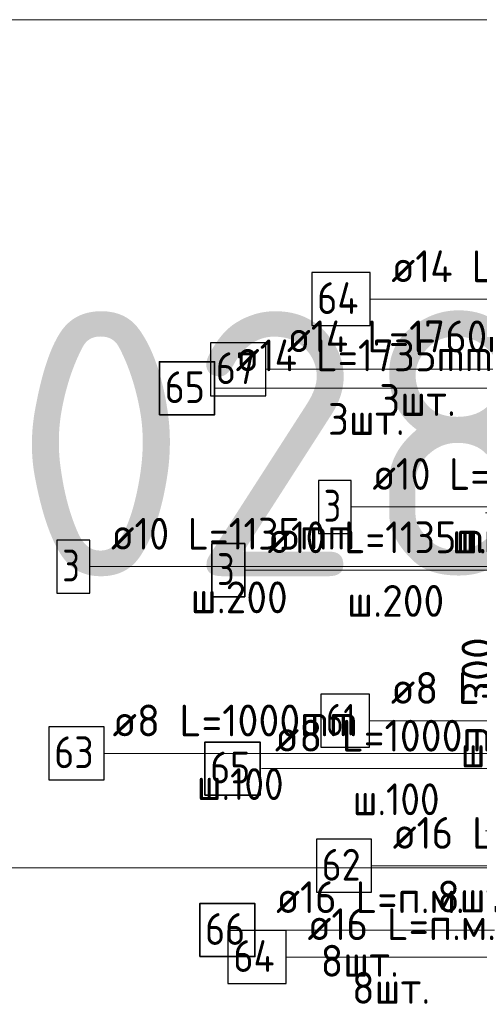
# Model space of a CAD drawing. Header units: metres. Extents: x -38 to 97, y -15 to 21.
# Tile 85 of 216: x 71.556 to 71.99, y 5.143 to 6.072. Entities that reach past the tile are written whole.
import ezdxf

# ---------------------------------------------------------------- set-up
doc = ezdxf.new("R2010")
doc.units = ezdxf.units.M
doc.header["$PDMODE"] = 65
for name, color, linetype, lineweight in [('XR$3$Арм.стержн. Арматура края', 96, 'Continuous', 35), ('XR$3$Арм.стержн. Доп. арматура', 180, 'Continuous', 35), ('XR$3$Арм.стержн. Хомут', 240, 'Continuous', 35), ('XR$3$Арм.стержн.горизонт. 1', 180, 'Continuous', 35), ('XR$4$Арм.стержн. Арматура края', 96, 'Continuous', 35), ('XR$4$Арм.стержн. Доп. арматура', 180, 'Continuous', 35), ('XR$4$Арм.стержн. Хомут', 240, 'Continuous', 35), ('XR$4$Арм.стержн.горизонт. 1', 180, 'Continuous', 35), ('XR$6$Арм.стержн. Арматура края', 96, 'Continuous', 35), ('XR$6$Арм.стержн. Доп. арматура', 180, 'Continuous', 35), ('XR$6$Арм.стержн. Хомут', 240, 'Continuous', 35), ('XR$6$Арм.стержн.горизонт. 1', 180, 'Continuous', 35), ('XR$6$Размерная линия (1)', 7, 'Continuous', 13)]:
    doc.layers.add(name, color=color, linetype=linetype, lineweight=lineweight)
doc.styles.add('ISOCPEUR', font='txt')
doc.dimstyles.new('DIMSTYLE_12', dxfattribs={"dimtxt": 0.03, "dimasz": 0.03, "dimexe": 0, "dimexo": 0, "dimgap": 0.015, "dimtad": 2, "dimdec": 0, "dimlfac": 1000, "dimrnd": 1, "dimzin": 12, "dimdsep": 46, "dimtxsty": 'ISOCPEUR', "dimblk1": 'ALL_ML_STRICH', "dimblk2": 'ALL_ML_STRICH', "dimsah": 1, "dimcen": 0, "dimclrd": 7, "dimclre": 256, "dimclrt": 7, "dimadec": 0, "dimazin": 0, "dimtfac": 1, "dimtdec": 0, "dimtix": 1, "dimtmove": 2, "dimatfit": 3, "dimfxl": 0, "dimtzin": 0, "dimlwd": 0, "dimlwe": -3, "dimarcsym": 0})

# ---------------------------------------------------------------- blocks, each defined once
blk = doc.blocks.new('ALL_ML_STRICH')
at = {"color": 0, "linetype": 'ByBlock', "lineweight": -2}
for p, q in [((0, -0.5), (0, 0.5)), ((-1, 0), (0.5, 0)), ((-0.3, -0.3), (0.3, 0.3))]:
    blk.add_line(p, q, dxfattribs=at)
blk = doc.blocks.new('*D804')
at = {"layer": 'DEFPOINTS', "color": 7, "linetype": 'Continuous', "lineweight": 13, "transparency": 33554687}
for p in [(72.13078, 5.60648), (72.01043, 5.30648), (72.13074, 5.30648)]:
    blk.add_point(p, dxfattribs=at)
at = {"layer": 'XR$6$Размерная линия (1)', "color": 9, "linetype": 'Continuous', "lineweight": -2, "true_color": 0xc7c7c7, "transparency": 33554687}
for p, q in [((72.11078, 5.60648), (72.01043, 5.60648)), ((72.11074, 5.30648), (72.01043, 5.30648))]:
    blk.add_line(p, q, dxfattribs=at)
at = {"layer": 'XR$6$Размерная линия (1)', "color": 7, "linetype": 'Continuous', "lineweight": -2, "transparency": 33554687}
blk.add_line((72.01043, 5.30648), (72.01043, 5.60648), dxfattribs=at)
at = {"layer": 'XR$6$Размерная линия (1)', "color": 7, "linetype": 'Continuous', "lineweight": 13, "transparency": 33554687, "xscale": 0.03, "yscale": 0.03, "zscale": 0.03}
for p, rotation in [((72.01043, 5.60648), 90), ((72.01043, 5.30648), 270)]:
    blk.add_blockref('ALL_ML_STRICH', p, dxfattribs=dict(at, rotation=rotation))
at = {"layer": 'XR$6$Размерная линия (1)', "color": 7, "linetype": 'Continuous', "lineweight": 13, "transparency": 33554687, "insert": (71.98793, 5.45798), "char_height": 0.03, "width": 0.09, "attachment_point": 5, "rotation": 90, "style": 'ISOCPEUR'}
blk.add_mtext('\\A1;{300}', dxfattribs=at)

msp = doc.modelspace()

# ---------------------------------------------------------------- linework, layer by layer
at = {"color": 7, "linetype": 'Continuous', "lineweight": 13, "transparency": 33554687}
for p, q in [((86.41979, 6.07171), (67.91979, 6.07171)), ((86.41979, 5.27171), (67.91979, 5.27171))]:
    msp.add_line(p, q, dxfattribs=at)
at = {"layer": 'XR$3$Арм.стержн. Арматура края', "color": 7, "linetype": 'Continuous', "lineweight": 13, "transparency": 33554687}
msp.add_line((71.86884, 5.61217), (72.17584, 5.61217), dxfattribs=at)
at = {"layer": 'XR$3$Арм.стержн. Арматура края', "color": 7, "linetype": 'Continuous', "lineweight": 25, "transparency": 33554687}
msp.add_lwpolyline([(71.83784, 5.58717), (71.86884, 5.58717), (71.86884, 5.63717), (71.83784, 5.63717), (71.83784, 5.58717)], dxfattribs=at)
at = {"layer": 'XR$3$Арм.стержн. Доп. арматура', "color": 7, "linetype": 'Continuous', "lineweight": 13, "transparency": 33554687}
msp.add_line((71.88664, 5.80808), (72.20264, 5.80808), dxfattribs=at)
at = {"layer": 'XR$3$Арм.стержн. Доп. арматура', "color": 7, "linetype": 'Continuous', "lineweight": 25, "transparency": 33554687}
msp.add_lwpolyline([(71.83164, 5.78308), (71.88664, 5.78308), (71.88664, 5.83308), (71.83164, 5.83308), (71.83164, 5.78308)], dxfattribs=at)
at = {"layer": 'XR$3$Арм.стержн. Хомут', "color": 7, "linetype": 'Continuous', "lineweight": 13, "transparency": 33554687}
msp.add_line((71.88614, 5.41033), (72.16914, 5.41033), dxfattribs=at)
at = {"layer": 'XR$3$Арм.стержн. Хомут', "color": 7, "linetype": 'Continuous', "lineweight": 25, "transparency": 33554687}
msp.add_lwpolyline([(71.84014, 5.38533), (71.88614, 5.38533), (71.88614, 5.43533), (71.84014, 5.43533), (71.84014, 5.38533)], dxfattribs=at)
at = {"layer": 'XR$3$Арм.стержн.горизонт. 1', "color": 7, "linetype": 'Continuous', "lineweight": 13, "transparency": 33554687}
msp.add_line((71.88791, 5.27357), (72.11391, 5.27357), dxfattribs=at)
at = {"layer": 'XR$3$Арм.стержн.горизонт. 1', "color": 7, "linetype": 'Continuous', "lineweight": 25, "transparency": 33554687}
msp.add_lwpolyline([(71.83591, 5.24857), (71.88791, 5.24857), (71.88791, 5.29857), (71.83591, 5.29857), (71.83591, 5.24857)], dxfattribs=at)
at = {"layer": 'XR$4$Арм.стержн. Арматура края', "color": 7, "linetype": 'Continuous', "lineweight": 13, "transparency": 33554687}
msp.add_line((71.76838, 5.55243), (72.07838, 5.55243), dxfattribs=at)
at = {"layer": 'XR$4$Арм.стержн. Арматура края', "color": 7, "linetype": 'Continuous', "lineweight": 35, "transparency": 33554687}
msp.add_lwpolyline([(71.73738, 5.52743), (71.76838, 5.52743), (71.76838, 5.57743), (71.73738, 5.57743), (71.73738, 5.52743)], dxfattribs=at)
at = {"layer": 'XR$4$Арм.стержн. Доп. арматура', "color": 7, "linetype": 'Continuous', "lineweight": 13, "transparency": 33554687}
msp.add_line((71.78817, 5.74197), (72.10417, 5.74197), dxfattribs=at)
at = {"layer": 'XR$4$Арм.стержн. Доп. арматура', "color": 7, "linetype": 'Continuous', "lineweight": 25, "transparency": 33554687}
msp.add_lwpolyline([(71.73617, 5.71697), (71.78817, 5.71697), (71.78817, 5.76697), (71.73617, 5.76697), (71.73617, 5.71697)], dxfattribs=at)
at = {"layer": 'XR$4$Арм.стержн. Хомут', "color": 7, "linetype": 'Continuous', "lineweight": 13, "transparency": 33554687}
msp.add_line((71.78428, 5.36529), (72.06728, 5.36529), dxfattribs=at)
at = {"layer": 'XR$4$Арм.стержн. Хомут', "color": 7, "linetype": 'Continuous', "lineweight": 35, "transparency": 33554687}
msp.add_lwpolyline([(71.73078, 5.34029), (71.78278, 5.34029), (71.78278, 5.39029), (71.73078, 5.39029), (71.73078, 5.34029)], dxfattribs=at)
at = {"layer": 'XR$4$Арм.стержн.горизонт. 1', "color": 7, "linetype": 'Continuous', "lineweight": 13, "transparency": 33554687}
msp.add_line((71.77799, 5.21294), (72.00399, 5.21294), dxfattribs=at)
at = {"layer": 'XR$4$Арм.стержн.горизонт. 1', "color": 7, "linetype": 'Continuous', "lineweight": 35, "transparency": 33554687}
msp.add_lwpolyline([(71.72599, 5.18794), (71.77799, 5.18794), (71.77799, 5.23794), (71.72599, 5.23794), (71.72599, 5.18794)], dxfattribs=at)
at = {"layer": 'XR$6$Арм.стержн. Арматура края', "color": 7, "linetype": 'Continuous', "lineweight": 13, "transparency": 33554687}
for p, q in [((71.62234, 5.55579), (71.92934, 5.55579)), ((71.92934, 5.55579), (72.16078, 5.55579))]:
    msp.add_line(p, q, dxfattribs=at)
at = {"layer": 'XR$6$Арм.стержн. Арматура края', "color": 7, "linetype": 'Continuous', "lineweight": 25, "transparency": 33554687}
msp.add_lwpolyline([(71.59134, 5.53079), (71.62234, 5.53079), (71.62234, 5.58079), (71.59134, 5.58079), (71.59134, 5.53079)], dxfattribs=at)
at = {"layer": 'XR$6$Арм.стержн. Доп. арматура', "color": 7, "linetype": 'Continuous', "lineweight": 13, "transparency": 33554687}
msp.add_line((71.73989, 5.72403), (72.05589, 5.72403), dxfattribs=at)
at = {"layer": 'XR$6$Арм.стержн. Доп. арматура', "color": 7, "linetype": 'Continuous', "lineweight": 35, "transparency": 33554687}
msp.add_lwpolyline([(71.68789, 5.69903), (71.73989, 5.69903), (71.73989, 5.74903), (71.68789, 5.74903), (71.68789, 5.69903)], dxfattribs=at)
at = {"layer": 'XR$6$Арм.стержн. Хомут', "color": 7, "linetype": 'Continuous', "lineweight": 13, "transparency": 33554687}
for p, q in [((71.63571, 5.37963), (71.92171, 5.37963)), ((71.92171, 5.37963), (72.15974, 5.37963))]:
    msp.add_line(p, q, dxfattribs=at)
at = {"layer": 'XR$6$Арм.стержн. Хомут', "color": 7, "linetype": 'Continuous', "lineweight": 25, "transparency": 33554687}
msp.add_lwpolyline([(71.58371, 5.35463), (71.63571, 5.35463), (71.63571, 5.40463), (71.58371, 5.40463), (71.58371, 5.35463)], dxfattribs=at)
at = {"layer": 'XR$6$Арм.стержн.горизонт. 1', "color": 7, "linetype": 'Continuous', "lineweight": 13, "transparency": 33554687}
msp.add_line((71.80755, 5.18743), (72.03355, 5.18743), dxfattribs=at)
at = {"layer": 'XR$6$Арм.стержн.горизонт. 1', "color": 7, "linetype": 'Continuous', "lineweight": 25, "transparency": 33554687}
msp.add_lwpolyline([(71.75255, 5.16243), (71.80755, 5.16243), (71.80755, 5.21243), (71.75255, 5.21243), (71.75255, 5.16243)], dxfattribs=at)

# ---------------------------------------------------------------- texts
at = {"color": 7, "linetype": 'Continuous', "lineweight": 35, "transparency": 33554687, "insert": (70.35063, 5.54671), "char_height": 0.25, "width": 2.7437149, "attachment_point": 7, "style": 'ISOCPEUR'}
msp.add_mtext('\\W0.96;ГОСТ 34028-2016', dxfattribs=at)
at = {"layer": 'XR$3$Арм.стержн. Арматура края', "color": 7, "linetype": 'Continuous', "lineweight": 25, "transparency": 33554687, "char_height": 0.03, "attachment_point": 7, "style": 'ISOCPEUR'}
for s, insert, width in [('\\W0.92;ø10 L=1135mm ', (71.88884, 5.62817), 0.2806692), ('\\W0.78;3', (71.84284, 5.59817), 0.0326407), ('\\W0.95;ш.200 ', (71.96384, 5.56817), 0.1311995)]:
    msp.add_mtext(s, dxfattribs=dict(at, insert=insert, width=width))
at = {"layer": 'XR$3$Арм.стержн. Доп. арматура', "color": 7, "linetype": 'Continuous', "lineweight": 25, "transparency": 33554687, "char_height": 0.03, "attachment_point": 7, "style": 'ISOCPEUR'}
for s, insert, width in [('\\W0.94;ø14 L=1950mm ', (71.90664, 5.82408), 0.2899763), ('\\W0.88;64', (71.83664, 5.79408), 0.0581992)]:
    msp.add_mtext(s, dxfattribs=dict(at, insert=insert, width=width))
at = {"layer": 'XR$3$Арм.стержн. Хомут', "color": 7, "linetype": 'Continuous', "lineweight": 25, "transparency": 33554687, "char_height": 0.03, "attachment_point": 7, "style": 'ISOCPEUR'}
for s, insert, width in [('\\W0.96;ø8 L=1000mm ', (71.90614, 5.42633), 0.2722217), ('\\W0.75;61', (71.84514, 5.39633), 0.0472281), ('\\W0.90;ш.100 ', (71.97214, 5.36633), 0.1244867)]:
    msp.add_mtext(s, dxfattribs=dict(at, insert=insert, width=width))
at = {"layer": 'XR$3$Арм.стержн.горизонт. 1', "color": 7, "linetype": 'Continuous', "lineweight": 25, "transparency": 33554687, "char_height": 0.03, "attachment_point": 7, "style": 'ISOCPEUR'}
for s, insert, width in [('\\W0.94;ø16 L=п.м.', (71.90791, 5.28957), 0.1999832), ('\\W0.87;62', (71.84091, 5.25957), 0.0550812), ('\\W0.94;8шт. ', (71.94991, 5.22957), 0.1161286)]:
    msp.add_mtext(s, dxfattribs=dict(at, insert=insert, width=width))
at = {"layer": 'XR$4$Арм.стержн. Арматура края', "color": 7, "linetype": 'Continuous', "lineweight": 25, "transparency": 33554687, "char_height": 0.03, "attachment_point": 7, "style": 'ISOCPEUR'}
for s, insert, width in [('\\W0.92;ø10 L=1135mm ', (71.78988, 5.56843), 0.2806692), ('\\W0.78;3', (71.74238, 5.53843), 0.0326407), ('\\W0.95;ш.200 ', (71.86488, 5.50843), 0.1311996)]:
    msp.add_mtext(s, dxfattribs=dict(at, insert=insert, width=width))
at = {"layer": 'XR$4$Арм.стержн. Доп. арматура', "color": 7, "linetype": 'Continuous', "lineweight": 25, "transparency": 33554687, "char_height": 0.03, "attachment_point": 7, "style": 'ISOCPEUR'}
for s, insert, width in [('\\W0.94;ø14 L=1760mm ', (71.80817, 5.75797), 0.2899763), ('\\W0.87;67', (71.74117, 5.72797), 0.0550812), ('\\W0.94;3шт. ', (71.89517, 5.69797), 0.1161286)]:
    msp.add_mtext(s, dxfattribs=dict(at, insert=insert, width=width))
at = {"layer": 'XR$4$Арм.стержн. Хомут', "color": 7, "linetype": 'Continuous', "lineweight": 25, "transparency": 33554687, "char_height": 0.03, "attachment_point": 7, "style": 'ISOCPEUR'}
for s, insert, width in [('\\W0.96;ø8 L=1000mm ', (71.79678, 5.38129), 0.2722218), ('\\W0.87;65', (71.73578, 5.35129), 0.0550811), ('\\W0.90;ш.100 ', (71.87028, 5.32129), 0.1244865)]:
    msp.add_mtext(s, dxfattribs=dict(at, insert=insert, width=width))
at = {"layer": 'XR$4$Арм.стержн.горизонт. 1', "color": 7, "linetype": 'Continuous', "lineweight": 25, "transparency": 33554687, "char_height": 0.03, "attachment_point": 7, "style": 'ISOCPEUR'}
for s, insert, width in [('\\W0.94;ø16 L=п.м.', (71.79799, 5.22894), 0.1999832), ('\\W0.87;66', (71.73099, 5.19894), 0.0550812), ('\\W0.94;8шт. ', (71.83999, 5.16894), 0.1161286)]:
    msp.add_mtext(s, dxfattribs=dict(at, insert=insert, width=width))
at = {"layer": 'XR$6$Арм.стержн. Арматура края', "color": 7, "linetype": 'Continuous', "lineweight": 18, "transparency": 33554687, "char_height": 0.03, "attachment_point": 7, "style": 'ISOCPEUR'}
for s, insert, width in [('\\W0.92;ø10 L=1135mm ', (71.64234, 5.57179), 0.2806692), ('\\W0.95;ш.200 ', (71.71734, 5.51179), 0.1311995)]:
    msp.add_mtext(s, dxfattribs=dict(at, insert=insert, width=width))
at = {"layer": 'XR$6$Арм.стержн. Арматура края', "color": 7, "linetype": 'Continuous', "lineweight": 25, "transparency": 33554687, "insert": (71.59634, 5.54179), "char_height": 0.03, "width": 0.0326407, "attachment_point": 7, "style": 'ISOCPEUR'}
msp.add_mtext('\\W0.78;3', dxfattribs=at)
at = {"layer": 'XR$6$Арм.стержн. Доп. арматура', "color": 7, "linetype": 'Continuous', "lineweight": 25, "transparency": 33554687, "char_height": 0.03, "attachment_point": 7, "style": 'ISOCPEUR'}
for s, insert, width in [('\\W0.94;ø14 L=1735mm ', (71.75989, 5.74003), 0.2899764), ('\\W0.87;65', (71.69289, 5.71003), 0.0550811), ('\\W0.94;3шт. ', (71.84689, 5.68003), 0.1161286)]:
    msp.add_mtext(s, dxfattribs=dict(at, insert=insert, width=width))
at = {"layer": 'XR$6$Арм.стержн. Хомут', "color": 7, "linetype": 'Continuous', "lineweight": 18, "transparency": 33554687, "char_height": 0.03, "attachment_point": 7, "style": 'ISOCPEUR'}
for s, insert, width in [('\\W0.96;ø8 L=1000mm ', (71.64371, 5.39563), 0.2722217), ('\\W0.90;ш.100 ', (71.72321, 5.33563), 0.1244867)]:
    msp.add_mtext(s, dxfattribs=dict(at, insert=insert, width=width))
at = {"layer": 'XR$6$Арм.стержн. Хомут', "color": 7, "linetype": 'Continuous', "lineweight": 25, "transparency": 33554687, "insert": (71.58871, 5.36563), "char_height": 0.03, "width": 0.0550812, "attachment_point": 7, "style": 'ISOCPEUR'}
msp.add_mtext('\\W0.87;63', dxfattribs=at)
at = {"layer": 'XR$6$Арм.стержн.горизонт. 1', "color": 7, "linetype": 'Continuous', "lineweight": 25, "transparency": 33554687, "char_height": 0.03, "attachment_point": 7, "style": 'ISOCPEUR'}
for s, insert, width in [('\\W0.94;ø16 L=п.м.', (71.82755, 5.20343), 0.1999832), ('\\W0.88;64', (71.75755, 5.17343), 0.0581994), ('\\W0.94;8шт. ', (71.86955, 5.14343), 0.1161286)]:
    msp.add_mtext(s, dxfattribs=dict(at, insert=insert, width=width))

# ---------------------------------------------------------------- dimensions: what is measured, and where the dimension line sits
at = {"layer": 'XR$6$Размерная линия (1)', "color": 7, "linetype": 'Continuous', "lineweight": 13, "transparency": 33554687}
dim = msp.add_linear_dim(base=(72.01043, 5.60648), p1=(72.11074, 5.30648), p2=(72.11078, 5.60648), angle=90, dimstyle='DIMSTYLE_12', override={"dimpost": '<>', "dimclrd": 7, "dimclre": 9, "dimclrt": 7, "dimlwd": 0, "dimlwe": 65533}, dxfattribs=at)
dim.commit()
dim.dimension.update_dxf_attribs({"geometry": '*D804', "text_midpoint": (71.98793, 5.45798), "dimtype": 160})

doc.saveas('drawing.dxf')
